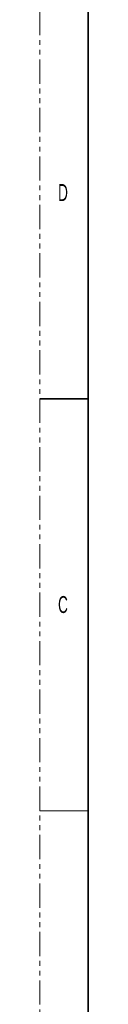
# Paper-space layout 'Sheet2' of a CAD drawing. Header units: millimetres. Extents: x 0 to 1118, y 0 to 864.
# Tile 2 of 79: x 0 to 13, y 165 to 423. Entities that reach past the tile are written whole.
import ezdxf

# ---------------------------------------------------------------- set-up
doc = ezdxf.new("R2010")
doc.units = ezdxf.units.MM
doc.linetypes.add('PHANTOM', pattern=[12.7, 6.35, -1.27, 1.27, -1.27, 1.27, -1.27])
doc.styles.add('SLDTEXTSTYLE4', font='TXT', dxfattribs={"width": 0.6})

psp = doc.layouts.new('Sheet2')

# ---------------------------------------------------------------- linework, layer by layer
at = {"color": 7, "linetype": 'PHANTOM', "lineweight": 18}
psp.add_line((0, 0), (0, 863.6), dxfattribs=at)
at = {"color": 7, "linetype": 'Continuous', "lineweight": 35}
for p, q in [((12.7, 838.2), (12.7, 25.4)), ((0, 323.85), (12.7, 323.85))]:
    psp.add_line(p, q, dxfattribs=at)
at = {"color": 7, "linetype": 'Continuous', "lineweight": 18}
psp.add_line((0, 215.9), (12.7, 215.9), dxfattribs=at)

# ---------------------------------------------------------------- texts
at = {"color": 7, "linetype": 'Continuous', "lineweight": 0, "char_height": 4.445, "attachment_point": 1, "style": 'SLDTEXTSTYLE4'}
for s, insert in [('D', (4.79425, 380.097684)), ('C', (4.79425, 272.147684))]:
    psp.add_mtext(s, dxfattribs=dict(at, insert=insert))

doc.saveas('drawing.dxf')
